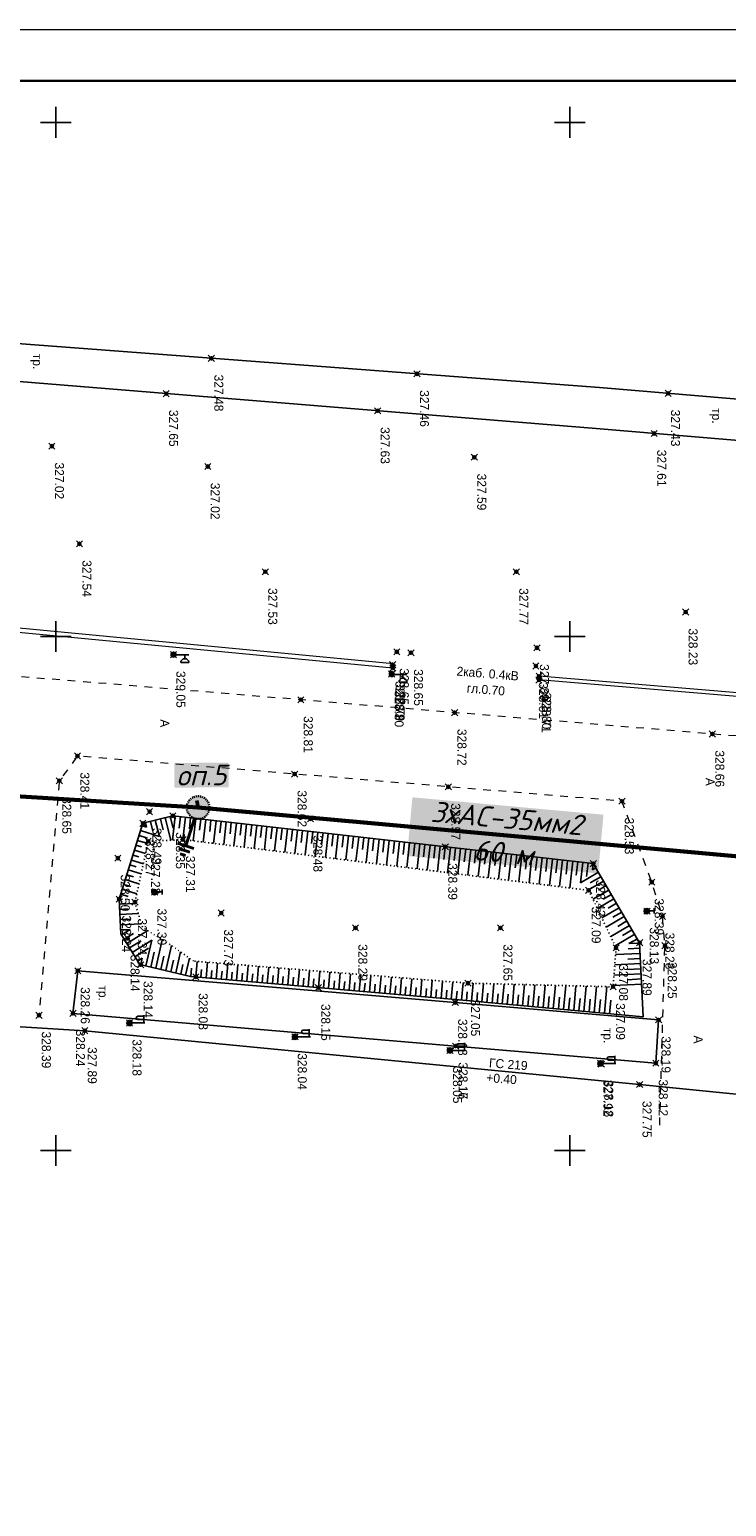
# Model space of a CAD drawing. Header units: metres. Extents: x 705573 to 711566, y 4301675 to 4311183.
# Tile 25 of 256: x 708554 to 708621, y 4301828 to 4301972. Entities that reach past the tile are written whole.
import ezdxf

# ---------------------------------------------------------------- set-up
doc = ezdxf.new("R2010")
doc.units = ezdxf.units.M
doc.header["$LTSCALE"] = 0.5
doc.header["$PDMODE"] = 35
doc.header["$PDSIZE"] = 0.3
for name, pattern in [('ACAD_ISO02W100', [15, 12, -3]), ('Auto_Street_NotBorder_Line_m1', [3, 1.5, -1.5]), ('ДОРОГИ_СТРОЯЩ', [9, 8, -1]), ('Контура низ откосов  Штриховая 0.1-0.5 - - - - - - -', [0.6, 0.1, -0.5])]:
    doc.linetypes.add(name, pattern=pattern)
for name, color, linetype in [('(001) Сетка', 92, 'Continuous'), ('(004) Точки рельефа', 7, 'Continuous'), ('(013) Газ', 30, 'ИК_Газопровод -------г--------'), ('(016) Кабель', 1, 'Continuous'), ('(019) Связь', 3, 'ИК_КАБ_СВЯЗИ'), ('(022) Возд. Линии', 7, 'Continuous'), ('(025) Дорога', 7, 'Continuous'), ('(035) Откосы', 7, 'Continuous'), ('Рамка', 7, 'Continuous')]:
    doc.layers.add(name, color=color, linetype=linetype)
doc.layers.add('AUTO#_ROADS_EXIST_L', color=7, linetype='Continuous', lineweight=15, true_color=0x000000)
doc.layers.add('STR. Format', color=7, linetype='Continuous', lineweight=40)
doc.styles.add('BM-431', font='txt')
doc.styles.add('D-431', font='txt')
doc.styles.add('S', font='txtwr', dxfattribs={"oblique": 15})
doc.styles.get("Standard").update_dxf_attribs({"font": 'times.ttf'})
doc.styles.add('X_ISO', font='isocpeui.ttf')
doc.linetypes.add('GAZ_VOZDUSH', pattern='A,1,-2,["~",Standard,S=3,R=0,X=-1.5,Y=-1.5],-1,10', length=14)
doc.linetypes.add('ИК_Газопровод -------г--------', pattern='A,9,-0.6,["Г",Standard,S=1.2,R=0,X=0,Y=-0.6],-1.2', length=10.8)
doc.linetypes.add('ИК_КАБ_СВЯЗИ', pattern='A,4,["o",Standard,S=0.5,R=0,X=0,Y=-0.125],4,-2', length=10)
doc.linetypes.add('ИК_Э_КАБ_ВН', pattern='A,8,-2,["<<",Standard,S=1,R=0,X=0,Y=-0.5],8,[">>",Standard,S=1,R=0,X=-1,Y=-0.5],-2', length=20)

# ---------------------------------------------------------------- blocks, each defined once
blk = doc.blocks.new('*X15')
at = {"color": 0}
for p, q in [((9.5, 5.08), (10.49, 5.08)), ((9.5, 5.07), (10.49, 5.07)), ((9.5, 5.06), (10.49, 5.06)), ((9.5, 5.05), (10.49, 5.05)), ((9.5, 5.04), (10.49, 5.04)), ((9.5, 5.03), (10.49, 5.03)), ((9.5, 5.02), (10.5, 5.02)), ((9.5, 5.01), (10.5, 5.01)), ((9.5, 5), (10.5, 5)), ((9.5, 4.99), (10.5, 4.99)), ((9.5, 4.98), (10.5, 4.98)), ((9.5, 4.97), (10.5, 4.97)), ((9.5, 4.96), (10.49, 4.96)), ((9.5, 4.95), (10.49, 4.95)), ((9.5, 4.94), (10.49, 4.94)), ((9.5, 4.93), (10.49, 4.93)), ((9.5, 4.92), (10.49, 4.92)), ((9.5, 4.91), (10.49, 4.91)), ((9.5, 4.9), (10.49, 4.9)), ((9.51, 5.12), (10.48, 5.12)), ((9.51, 5.11), (10.48, 5.11)), ((9.51, 5.1), (10.48, 5.1)), ((9.51, 5.09), (10.49, 5.09)), ((9.51, 4.89), (10.49, 4.89)), ((9.51, 4.88), (10.48, 4.88)), ((9.51, 4.87), (10.48, 4.87)), ((9.51, 4.86), (10.48, 4.86)), ((9.52, 5.16), (10.47, 5.16)), ((9.52, 5.15), (10.47, 5.15)), ((9.52, 5.14), (10.47, 5.14)), ((9.52, 5.13), (10.48, 5.13)), ((9.52, 4.85), (10.48, 4.85)), ((9.52, 4.84), (10.47, 4.84)), ((9.52, 4.83), (10.47, 4.83)), ((9.53, 5.18), (10.46, 5.18)), ((9.53, 5.17), (10.46, 5.17)), ((9.53, 4.82), (10.47, 4.82)), ((9.53, 4.81), (10.46, 4.81)), ((9.53, 4.8), (10.46, 4.8)), ((9.54, 5.2), (10.45, 5.2)), ((9.54, 5.19), (10.46, 5.19)), ((9.54, 4.79), (10.45, 4.79)), ((9.54, 4.78), (10.45, 4.78)), ((9.55, 5.22), (10.44, 5.22)), ((9.55, 5.21), (10.45, 5.21)), ((9.55, 4.77), (10.44, 4.77)), ((9.55, 4.76), (10.44, 4.76)), ((9.56, 5.24), (10.43, 5.24)), ((9.56, 5.23), (10.44, 5.23)), ((9.56, 4.75), (10.43, 4.75)), ((9.56, 4.74), (10.43, 4.74)), ((9.57, 5.26), (10.42, 5.26)), ((9.57, 5.25), (10.43, 5.25)), ((9.57, 4.73), (10.42, 4.73)), ((9.58, 5.27), (10.41, 5.27)), ((9.58, 4.72), (10.41, 4.72)), ((9.58, 4.71), (10.41, 4.71)), ((9.59, 5.29), (10.4, 5.29)), ((9.59, 5.28), (10.41, 5.28)), ((9.59, 4.7), (10.4, 4.7)), ((9.6, 5.3), (10.39, 5.3)), ((9.6, 4.69), (10.39, 4.69)), ((9.61, 5.31), (10.38, 5.31)), ((9.61, 4.68), (10.39, 4.68)), ((9.61, 4.67), (10.38, 4.67)), ((9.62, 5.32), (10.37, 5.32)), ((9.62, 4.66), (10.37, 4.66)), ((9.63, 5.33), (10.37, 5.33)), ((9.63, 4.65), (10.36, 4.65)), ((9.64, 5.34), (10.36, 5.34)), ((9.64, 4.64), (10.35, 4.64)), ((9.65, 5.35), (10.35, 5.35)), ((9.65, 4.63), (10.34, 4.63)), ((9.66, 5.36), (10.34, 5.36)), ((9.66, 4.62), (10.33, 4.62)), ((9.67, 5.37), (10.32, 5.37)), ((9.67, 4.61), (10.32, 4.61)), ((9.68, 5.38), (10.31, 5.38)), ((9.69, 5.39), (10.3, 5.39)), ((9.69, 4.6), (10.31, 4.6)), ((9.7, 4.59), (10.29, 4.59)), ((9.71, 5.4), (10.29, 5.4)), ((9.71, 4.58), (10.28, 4.58)), ((9.72, 5.41), (10.27, 5.41)), ((9.73, 4.57), (10.26, 4.57)), ((9.74, 5.42), (10.26, 5.42)), ((9.75, 5.43), (10.24, 5.43)), ((9.75, 4.56), (10.25, 4.56)), ((9.76, 4.55), (10.23, 4.55)), ((9.77, 5.44), (10.22, 5.44)), ((9.78, 4.54), (10.21, 4.54)), ((9.79, 5.45), (10.2, 5.45)), ((9.81, 4.53), (10.18, 4.53)), ((9.82, 5.46), (10.18, 5.46)), ((9.83, 4.52), (10.16, 4.52)), ((9.85, 5.47), (10.15, 5.47)), ((9.87, 4.51), (10.12, 4.51)), ((9.88, 5.48), (10.11, 5.48)), ((9.91, 4.5), (10.08, 4.5)), ((9.94, 5.49), (10.05, 5.49))]:
    blk.add_line(p, q, dxfattribs=at)
blk = doc.blocks.new('I01070')
at = {"color": 0}
blk.add_circle((0.05, 0.03), 0.5, dxfattribs=at)
blk.add_blockref('*X15', (-9.95, -4.96), dxfattribs=at)
blk = doc.blocks.new('I0195')
at = {"layer": '(016) Кабель', "color": 0, "linetype": 'ИК_Э_КАБ_ВН'}
for p, q in [((-0.275, 0.74), (0.225, 0.74)), ((-0.025, 0.24), (-0.025, 0.74))]:
    blk.add_line(p, q, dxfattribs=at)
at = {"layer": '(016) Кабель', "color": 0, "linetype": 'ИК_Э_КАБ_ВН', "xscale": 0.5, "yscale": 0.5, "zscale": 0.5}
blk.add_blockref('I01070', (-0.025, -0.01), dxfattribs=at)
blk = doc.blocks.new('U1111')
for p, q in [((0.1, 0.45), (0.1, 2.95)), ((1.28934, 2.95), (0.85, 2.51066)), ((1.6, 2.95), (1.28934, 2.95)), ((1.6, 2.95), (1.6, 1.45)), ((0, 0.05), (0.1, 0.05)), ((0, -0.05), (0, 0.05)), ((0.1, 2.2), (0.85, 2.2)), ((0.1, 0.05), (0.1, -0.05)), ((0.85, 2.51066), (0.85, 1.88934)), ((0.85, 1.88934), (1.28934, 1.45)), ((1.28934, 1.45), (1.6, 1.45)), ((0.1, -0.05), (0, -0.05))]:
    blk.add_line(p, q)
blk.add_lwpolyline([(0.55, 0), (0.3, 0.433013), (-0.2, 0.433013), (-0.45, 0), (-0.2, -0.433013), (0.3, -0.433013)], close=True)
at = {"color": 4, "style": 'S', "oblique": 15}
blk.add_attdef('Z', (1.142936, -1.391276), '', height=2, dxfattribs=at)
blk = doc.blocks.new('f')
at = {"layer": '(022) Возд. Линии'}
for points in [[(0, 0.25), (0, 1.5)], [(0, 1.4), (0.75, 1.4)]]:
    blk.add_lwpolyline(points, dxfattribs=at)
blk.add_lwpolyline([(0.4875, 0.65), (0.4875, 0.65, 0.41421356), (0.65, 0.8125), (0.65, 1.4), (0.325, 1.4), (0.325, 0.8125, 0.41421356)], format="xyb", close=True, dxfattribs=at)
blk.add_circle((0, 0), 0.25, dxfattribs=at)
blk = doc.blocks.new('Setka')
at = {"layer": '(001) Сетка'}
for p, q in [((0, 1.5), (0, -1.5)), ((-1.5, 0), (1.5, 0))]:
    blk.add_line(p, q, dxfattribs=at)
blk = doc.blocks.new('5547')
at = {"layer": 'Рамка', "linetype": 'Continuous', "lineweight": 30}
blk.add_hatch(color=7, dxfattribs=at).paths.add_polyline_path([(1621682, -797356, 1), (1621687, -797672, 1)])
at = {"lineweight": 40}
for p, q in [((1621684, -797672), (1621684, -798072)), ((1621804, -798072), (1621564, -798072)), ((1621763, -798137), (1621605, -798137)), ((1621723, -798202), (1621646, -798202))]:
    blk.add_line(p, q, dxfattribs=at)
at = {"layer": 'Рамка', "color": 7, "linetype": 'ACAD_ISO02W100', "lineweight": 30}
blk.add_circle((1621684, -797514), 158, dxfattribs=at)

msp = doc.modelspace()

# ---------------------------------------------------------------- linework, layer by layer
at = {"layer": '(013) Газ', "linetype": 'GAZ_VOZDUSH', "elevation": 325.11, "flags": 128}
msp.add_lwpolyline([(708263.01, 4301898.28), (708267.49, 4301898.02), (708327.41, 4301893.73), (708350.02, 4301891.78), (708379.91, 4301889.21), (708474.41, 4301881.92), (708546.89, 4301875.37), (708558.89, 4301874.63), (708612.86, 4301869.39), (708645.29, 4301866.14), (708657.26, 4301865.63), (708710.55, 4301861.09), (708744.48, 4301857.65), (708772.36, 4301854.65), (708819.32, 4301851.72), (708956.48, 4301840.09), (708968.5, 4301838.77)], dxfattribs=at)
at = {"layer": '(025) Дорога', "flags": 128}
for points, elevation in [([(708548.11, 4301938.13), (708608.63, 4301933.2), (708678.73, 4301927.32), (708732.16, 4301922.77), (708782.67, 4301918.5), (708823.48, 4301915.81), (708823.75, 4301919.8), (708782.97, 4301922.49), (708732.5, 4301926.75), (708679.07, 4301931.3), (708608.97, 4301937.18), (708547.99, 4301941.79)], 325.95), ([(708558.21, 4301880.46), (708557.74, 4301876.31), (708594.96, 4301873.13), (708614.44, 4301871.47), (708614.71, 4301875.68), (708594.93, 4301877.37), (708558.21, 4301880.46)], 328.26)]:
    msp.add_lwpolyline(points, dxfattribs=dict(at, elevation=elevation))
at = {"layer": '(035) Откосы'}
for p, q in [((708564.47, 4301894.56, 328.24), (708564.89, 4301894.43, 328.24)), ((708564.78, 4301894.86, 328.24), (708564.89, 4301894.43, 328.24)), ((708565.27, 4301894.98, 328.24), (708565.5, 4301894.03, 328.24)), ((708565.75, 4301895.1, 328.24), (708566.15, 4301893.52, 328.24)), ((708566.24, 4301895.22, 328.24), (708566.5, 4301894.18, 328.24)), ((708566.72, 4301895.34, 328.24), (708567.26, 4301893.16, 328.24)), ((708567.2, 4301895.46, 328.24), (708567.49, 4301894.33, 328.24)), ((708567.69, 4301895.5, 328.24), (708567.43, 4301893.17, 328.24)), ((708568.19, 4301895.45, 328.24), (708568.06, 4301894.32, 328.24)), ((708568.68, 4301895.39, 328.24), (708568.44, 4301893.22, 328.24)), ((708569.18, 4301895.33, 328.24), (708569.06, 4301894.25, 328.24)), ((708569.68, 4301895.28, 328.24), (708569.43, 4301893.1, 328.24)), ((708570.17, 4301895.22, 328.24), (708570.05, 4301894.13, 328.24)), ((708570.67, 4301895.16, 328.24), (708570.42, 4301892.97, 328.24)), ((708571.16, 4301895.11, 328.24), (708571.04, 4301894.01, 328.24)), ((708571.66, 4301895.05, 328.24), (708571.41, 4301892.85, 328.24)), ((708572.15, 4301894.99, 328.24), (708572.03, 4301893.89, 328.24)), ((708572.65, 4301894.94, 328.24), (708572.4, 4301892.73, 328.24)), ((708573.14, 4301894.88, 328.24), (708573.02, 4301893.77, 328.24)), ((708573.64, 4301894.83, 328.24), (708573.39, 4301892.6, 328.24)), ((708574.14, 4301894.77, 328.24), (708574.01, 4301893.66, 328.24)), ((708574.63, 4301894.71, 328.24), (708574.38, 4301892.48, 328.24)), ((708575.13, 4301894.66, 328.24), (708575, 4301893.54, 328.24)), ((708575.62, 4301894.6, 328.24), (708575.37, 4301892.36, 328.24)), ((708576.12, 4301894.54, 328.24), (708575.99, 4301893.42, 328.24)), ((708576.61, 4301894.49, 328.24), (708576.36, 4301892.23, 328.24)), ((708577.11, 4301894.43, 328.24), (708576.98, 4301893.3, 328.24)), ((708577.61, 4301894.38, 328.24), (708577.35, 4301892.11, 328.24)), ((708578.1, 4301894.32, 328.24), (708577.97, 4301893.18, 328.24)), ((708578.6, 4301894.26, 328.24), (708578.34, 4301891.98, 328.24)), ((708564.02, 4301893.14, 328.24), (708565.01, 4301892.83, 328.24)), ((708564.17, 4301893.61, 328.24), (708565, 4301893.35, 328.24)), ((708564.32, 4301894.09, 328.24), (708566.15, 4301893.52, 328.24)), ((708579.09, 4301894.21, 328.24), (708578.96, 4301893.06, 328.24)), ((708579.59, 4301894.15, 328.24), (708579.33, 4301891.86, 328.24)), ((708580.08, 4301894.09, 328.24), (708579.95, 4301892.95, 328.24)), ((708580.58, 4301894.04, 328.24), (708580.32, 4301891.74, 328.24)), ((708581.07, 4301893.98, 328.24), (708580.94, 4301892.83, 328.24)), ((708581.57, 4301893.92, 328.24), (708581.31, 4301891.61, 328.24)), ((708582.07, 4301893.87, 328.24), (708581.93, 4301892.71, 328.24)), ((708582.56, 4301893.81, 328.24), (708582.3, 4301891.49, 328.24)), ((708583.06, 4301893.76, 328.24), (708582.92, 4301892.59, 328.24)), ((708583.55, 4301893.7, 328.24), (708583.29, 4301891.36, 328.24)), ((708584.05, 4301893.64, 328.24), (708583.92, 4301892.47, 328.24)), ((708584.54, 4301893.59, 328.24), (708584.28, 4301891.24, 328.24)), ((708585.04, 4301893.53, 328.24), (708584.91, 4301892.35, 328.24)), ((708585.53, 4301893.47, 328.24), (708585.27, 4301891.12, 328.24)), ((708586.03, 4301893.42, 328.24), (708585.9, 4301892.24, 328.24)), ((708586.53, 4301893.36, 328.24), (708586.26, 4301890.99, 328.24)), ((708587.02, 4301893.31, 328.24), (708586.89, 4301892.12, 328.24)), ((708587.52, 4301893.25, 328.24), (708587.25, 4301890.87, 328.24)), ((708588.01, 4301893.19, 328.24), (708587.88, 4301892, 328.24)), ((708588.51, 4301893.14, 328.24), (708588.24, 4301890.74, 328.24)), ((708589, 4301893.08, 328.24), (708588.87, 4301891.88, 328.24)), ((708589.5, 4301893.02, 328.24), (708589.23, 4301890.62, 328.24)), ((708590, 4301892.97, 328.24), (708589.86, 4301891.76, 328.24)), ((708590.49, 4301892.91, 328.24), (708590.22, 4301890.5, 328.24)), ((708590.99, 4301892.85, 328.24), (708590.85, 4301891.64, 328.24)), ((708591.48, 4301892.8, 328.24), (708591.21, 4301890.37, 328.24)), ((708563.57, 4301891.71, 328.24), (708564.13, 4301891.53, 328.24)), ((708563.72, 4301892.18, 328.24), (708564.8, 4301891.85, 328.24)), ((708563.87, 4301892.66, 328.24), (708564.39, 4301892.5, 328.24)), ((708591.98, 4301892.74, 328.24), (708591.84, 4301891.53, 328.24)), ((708592.47, 4301892.69, 328.24), (708592.2, 4301890.25, 328.24)), ((708592.97, 4301892.63, 328.24), (708592.83, 4301891.41, 328.24)), ((708593.46, 4301892.57, 328.24), (708593.19, 4301890.12, 328.24)), ((708593.96, 4301892.52, 328.24), (708593.82, 4301891.29, 328.24)), ((708594.46, 4301892.46, 328.24), (708594.18, 4301890, 328.24)), ((708594.95, 4301892.4, 328.24), (708594.81, 4301891.17, 328.24)), ((708595.45, 4301892.35, 328.24), (708595.17, 4301889.88, 328.24)), ((708595.94, 4301892.29, 328.24), (708595.8, 4301891.05, 328.24)), ((708596.44, 4301892.23, 328.24), (708596.16, 4301889.75, 328.24)), ((708596.93, 4301892.18, 328.24), (708596.79, 4301890.93, 328.24)), ((708597.43, 4301892.12, 328.24), (708597.15, 4301889.63, 328.24)), ((708597.93, 4301892.07, 328.24), (708597.78, 4301890.82, 328.24)), ((708598.42, 4301892.01, 328.24), (708598.14, 4301889.5, 328.24)), ((708598.92, 4301891.95, 328.24), (708598.77, 4301890.7, 328.24)), ((708599.41, 4301891.9, 328.24), (708599.13, 4301889.38, 328.24)), ((708599.91, 4301891.84, 328.24), (708599.76, 4301890.58, 328.24)), ((708600.4, 4301891.78, 328.24), (708600.12, 4301889.26, 328.24)), ((708600.9, 4301891.73, 328.24), (708600.75, 4301890.46, 328.24)), ((708601.39, 4301891.67, 328.24), (708601.11, 4301889.13, 328.24)), ((708601.89, 4301891.62, 328.24), (708601.75, 4301890.34, 328.24)), ((708602.39, 4301891.56, 328.24), (708602.1, 4301889.01, 328.24)), ((708602.88, 4301891.5, 328.24), (708602.74, 4301890.22, 328.24)), ((708603.38, 4301891.45, 328.24), (708603.09, 4301888.88, 328.24)), ((708603.87, 4301891.39, 328.24), (708603.73, 4301890.11, 328.24)), ((708563.12, 4301890.28, 328.24), (708564.37, 4301889.89, 328.24)), ((708563.27, 4301890.76, 328.24), (708563.88, 4301890.57, 328.24)), ((708563.42, 4301891.23, 328.24), (708564.59, 4301890.87, 328.24)), ((708604.37, 4301891.33, 328.24), (708604.08, 4301888.76, 328.24)), ((708604.86, 4301891.28, 328.24), (708604.72, 4301889.99, 328.24)), ((708605.36, 4301891.22, 328.24), (708605.07, 4301888.64, 328.24)), ((708605.85, 4301891.16, 328.24), (708605.71, 4301889.87, 328.24)), ((708606.35, 4301891.11, 328.24), (708606.06, 4301888.51, 328.24)), ((708606.85, 4301891.05, 328.24), (708606.7, 4301889.75, 328.24)), ((708607.34, 4301891, 328.24), (708607.12, 4301889.02, 328.24)), ((708608.85, 4301890.04, 328.24), (708607.12, 4301889.02, 328.24)), ((708607.84, 4301890.94, 328.24), (708607.69, 4301889.63, 328.24)), ((708608.33, 4301890.88, 328.24), (708608.26, 4301890.27, 328.24)), ((708608.59, 4301890.47, 328.24), (708608.26, 4301890.27, 328.24)), ((708562.68, 4301888.85, 328.24), (708563.37, 4301888.64, 328.24)), ((708562.83, 4301889.33, 328.24), (708564.16, 4301888.91, 328.24)), ((708562.98, 4301889.8, 328.24), (708563.62, 4301889.6, 328.24)), ((708609.35, 4301889.17, 328.24), (708607.89, 4301888.32, 328.24)), ((708609.1, 4301889.6, 328.24), (708608.06, 4301889, 328.24)), ((708609.6, 4301888.74, 328.24), (708608.86, 4301888.31, 328.24)), ((708562.38, 4301887.9, 328.24), (708563.11, 4301887.67, 328.24)), ((708562.53, 4301888.38, 328.24), (708563.95, 4301887.93, 328.24)), ((708609.86, 4301888.31, 328.24), (708608.32, 4301887.41, 328.24)), ((708610.36, 4301887.45, 328.24), (708608.75, 4301886.51, 328.24)), ((708610.11, 4301887.88, 328.24), (708609.32, 4301887.42, 328.24)), ((708562.26, 4301886.93, 328.24), (708563.81, 4301887, 328.24)), ((708562.28, 4301886.43, 328.24), (708563.12, 4301886.47, 328.24)), ((708562.31, 4301885.93, 328.24), (708564.1, 4301886.02, 328.24)), ((708610.87, 4301886.59, 328.24), (708609.19, 4301885.61, 328.24)), ((708611.37, 4301885.73, 328.24), (708609.62, 4301884.7, 328.24)), ((708610.61, 4301887.02, 328.24), (708609.79, 4301886.54, 328.24)), ((708611.12, 4301886.16, 328.24), (708610.26, 4301885.66, 328.24)), ((708562.33, 4301885.43, 328.24), (708563.29, 4301885.48, 328.24)), ((708562.36, 4301884.93, 328.24), (708564.38, 4301885.03, 328.24)), ((708562.38, 4301884.43, 328.24), (708563.31, 4301884.48, 328.24)), ((708562.45, 4301883.95, 328.24), (708563.31, 4301884.48, 328.24)), ((708562.98, 4301883.1, 328.24), (708565.01, 4301884.36, 328.24)), ((708611.88, 4301884.87, 328.24), (708610.05, 4301883.8, 328.24)), ((708611.62, 4301885.3, 328.24), (708610.73, 4301884.78, 328.24)), ((708612.13, 4301884.44, 328.24), (708611.2, 4301883.89, 328.24)), ((708562.72, 4301883.53, 328.24), (708563.63, 4301884.09, 328.24)), ((708563.24, 4301882.68, 328.24), (708564.36, 4301883.37, 328.24)), ((708563.5, 4301882.25, 328.24), (708565.4, 4301883.42, 328.24)), ((708564.82, 4301880.93, 328.24), (708565.4, 4301883.42, 328.24)), ((708565.79, 4301880.7, 328.24), (708566.43, 4301883.47, 328.24)), ((708566.76, 4301880.47, 328.24), (708567.33, 4301882.91, 328.24)), ((708612.38, 4301884.01, 328.24), (708610.48, 4301882.89, 328.24)), ((708612.64, 4301883.58, 328.24), (708611.81, 4301883.1, 328.24)), ((708612.87, 4301883.15, 328.24), (708611.81, 4301883.1, 328.24)), ((708563.76, 4301881.83, 328.24), (708565.1, 4301882.65, 328.24)), ((708564.02, 4301881.4, 328.24), (708564.48, 4301881.69, 328.24)), ((708564.33, 4301881.04, 328.24), (708564.48, 4301881.69, 328.24)), ((708565.3, 4301880.81, 328.24), (708565.64, 4301882.28, 328.24)), ((708566.27, 4301880.59, 328.24), (708566.58, 4301881.89, 328.24)), ((708567.25, 4301880.36, 328.24), (708567.51, 4301881.48, 328.24)), ((708567.73, 4301880.25, 328.24), (708568.21, 4301882.29, 328.24)), ((708568.7, 4301880.02, 328.24), (708569.09, 4301881.67, 328.24)), ((708569.69, 4301879.87, 328.24), (708569.82, 4301881.37, 328.24)), ((708612.91, 4301882.15, 328.24), (708610.52, 4301882.04, 328.24)), ((708612.94, 4301881.65, 328.24), (708611.71, 4301881.59, 328.24)), ((708612.89, 4301882.65, 328.24), (708611.73, 4301882.59, 328.24)), ((708568.22, 4301880.13, 328.24), (708568.43, 4301881.06, 328.24)), ((708569.19, 4301879.91, 328.24), (708569.26, 4301880.7, 328.24)), ((708570.18, 4301879.82, 328.24), (708570.25, 4301880.57, 328.24)), ((708570.68, 4301879.78, 328.24), (708570.81, 4301881.29, 328.24)), ((708571.18, 4301879.73, 328.24), (708571.24, 4301880.49, 328.24)), ((708571.67, 4301879.69, 328.24), (708571.81, 4301881.21, 328.24)), ((708572.17, 4301879.65, 328.24), (708572.24, 4301880.41, 328.24)), ((708572.67, 4301879.6, 328.24), (708572.8, 4301881.13, 328.24)), ((708573.16, 4301879.56, 328.24), (708573.23, 4301880.32, 328.24)), ((708573.66, 4301879.52, 328.24), (708573.79, 4301881.05, 328.24)), ((708574.16, 4301879.47, 328.24), (708574.22, 4301880.24, 328.24)), ((708574.65, 4301879.43, 328.24), (708574.79, 4301880.97, 328.24)), ((708575.15, 4301879.39, 328.24), (708575.22, 4301880.16, 328.24)), ((708575.65, 4301879.34, 328.24), (708575.78, 4301880.89, 328.24)), ((708576.14, 4301879.3, 328.24), (708576.21, 4301880.07, 328.24)), ((708576.64, 4301879.26, 328.24), (708576.78, 4301880.81, 328.24)), ((708577.14, 4301879.21, 328.24), (708577.21, 4301879.99, 328.24)), ((708577.64, 4301879.17, 328.24), (708577.77, 4301880.73, 328.24)), ((708578.13, 4301879.12, 328.24), (708578.2, 4301879.91, 328.24)), ((708578.63, 4301879.08, 328.24), (708578.77, 4301880.65, 328.24)), ((708579.62, 4301878.99, 328.24), (708579.76, 4301880.57, 328.24)), ((708580.62, 4301878.91, 328.24), (708580.76, 4301880.49, 328.24)), ((708581.61, 4301878.82, 328.24), (708581.75, 4301880.41, 328.24)), ((708582.6, 4301878.73, 328.24), (708582.74, 4301880.33, 328.24)), ((708583.6, 4301878.64, 328.24), (708583.74, 4301880.25, 328.24)), ((708584.59, 4301878.56, 328.24), (708584.73, 4301880.17, 328.24)), ((708585.59, 4301878.47, 328.24), (708585.73, 4301880.09, 328.24)), ((708586.58, 4301878.38, 328.24), (708586.72, 4301880.01, 328.24)), ((708587.57, 4301878.3, 328.24), (708587.72, 4301879.93, 328.24)), ((708613.01, 4301880.16, 328.24), (708610.36, 4301880.03, 328.24)), ((708612.96, 4301881.15, 328.24), (708610.44, 4301881.03, 328.24)), ((708612.99, 4301880.66, 328.24), (708611.69, 4301880.59, 328.24)), ((708579.13, 4301879.04, 328.24), (708579.19, 4301879.82, 328.24)), ((708580.12, 4301878.95, 328.24), (708580.19, 4301879.74, 328.24)), ((708581.11, 4301878.86, 328.24), (708581.18, 4301879.66, 328.24)), ((708582.11, 4301878.78, 328.24), (708582.18, 4301879.57, 328.24)), ((708583.1, 4301878.69, 328.24), (708583.17, 4301879.49, 328.24)), ((708584.09, 4301878.6, 328.24), (708584.17, 4301879.4, 328.24)), ((708585.09, 4301878.51, 328.24), (708585.16, 4301879.32, 328.24)), ((708586.08, 4301878.43, 328.24), (708586.15, 4301879.24, 328.24)), ((708587.08, 4301878.34, 328.24), (708587.15, 4301879.15, 328.24)), ((708588.07, 4301878.25, 328.24), (708588.14, 4301879.07, 328.24)), ((708588.57, 4301878.21, 328.24), (708588.71, 4301879.85, 328.24)), ((708589.06, 4301878.16, 328.24), (708589.14, 4301878.99, 328.24)), ((708589.56, 4301878.12, 328.24), (708589.71, 4301879.77, 328.24)), ((708590.06, 4301878.08, 328.24), (708590.13, 4301878.9, 328.24)), ((708590.55, 4301878.03, 328.24), (708590.7, 4301879.69, 328.24)), ((708591.05, 4301877.99, 328.24), (708591.12, 4301878.82, 328.24)), ((708591.55, 4301877.95, 328.24), (708591.69, 4301879.61, 328.24)), ((708592.05, 4301877.9, 328.24), (708592.12, 4301878.74, 328.24)), ((708592.54, 4301877.86, 328.24), (708592.69, 4301879.53, 328.24)), ((708593.04, 4301877.82, 328.24), (708593.11, 4301878.65, 328.24)), ((708593.54, 4301877.77, 328.24), (708593.68, 4301879.45, 328.24)), ((708594.03, 4301877.73, 328.24), (708594.11, 4301878.57, 328.24)), ((708594.53, 4301877.69, 328.24), (708594.68, 4301879.37, 328.24)), ((708595.03, 4301877.64, 328.24), (708595.1, 4301878.49, 328.24)), ((708595.52, 4301877.6, 328.24), (708595.68, 4301879.29, 328.24)), ((708596.52, 4301877.5, 328.24), (708596.68, 4301879.24, 328.24)), ((708597.51, 4301877.41, 328.24), (708597.67, 4301879.21, 328.24)), ((708598.5, 4301877.32, 328.24), (708598.67, 4301879.19, 328.24)), ((708599.5, 4301877.23, 328.24), (708599.67, 4301879.16, 328.24)), ((708600.49, 4301877.14, 328.24), (708600.67, 4301879.14, 328.24)), ((708601.48, 4301877.05, 328.24), (708601.67, 4301879.11, 328.24)), ((708602.48, 4301876.96, 328.24), (708602.67, 4301879.09, 328.24)), ((708603.47, 4301876.87, 328.24), (708603.67, 4301879.06, 328.24)), ((708604.46, 4301876.78, 328.24), (708604.67, 4301879.04, 328.24)), ((708605.46, 4301876.69, 328.24), (708605.67, 4301879.01, 328.24)), ((708606.45, 4301876.59, 328.24), (708606.67, 4301878.99, 328.24)), ((708607.44, 4301876.5, 328.24), (708607.67, 4301878.97, 328.24)), ((708608.44, 4301876.41, 328.24), (708608.67, 4301878.94, 328.24)), ((708609.43, 4301876.32, 328.24), (708609.67, 4301878.92, 328.24)), ((708613.06, 4301879.16, 328.24), (708610.29, 4301879.03, 328.24)), ((708613.03, 4301879.66, 328.24), (708611.68, 4301879.59, 328.24)), ((708596.02, 4301877.55, 328.24), (708596.1, 4301878.4, 328.24)), ((708597.01, 4301877.46, 328.24), (708597.09, 4301878.34, 328.24)), ((708598.01, 4301877.37, 328.24), (708598.09, 4301878.28, 328.24)), ((708599, 4301877.28, 328.24), (708599.09, 4301878.23, 328.24)), ((708599.99, 4301877.19, 328.24), (708600.08, 4301878.17, 328.24)), ((708600.99, 4301877.1, 328.24), (708601.08, 4301878.11, 328.24)), ((708601.98, 4301877, 328.24), (708602.08, 4301878.05, 328.24)), ((708602.97, 4301876.91, 328.24), (708603.07, 4301877.99, 328.24)), ((708603.97, 4301876.82, 328.24), (708604.07, 4301877.94, 328.24)), ((708604.96, 4301876.73, 328.24), (708605.07, 4301877.88, 328.24)), ((708605.95, 4301876.64, 328.24), (708606.06, 4301877.82, 328.24)), ((708606.95, 4301876.55, 328.24), (708607.06, 4301877.76, 328.24)), ((708607.94, 4301876.46, 328.24), (708608.06, 4301877.71, 328.24)), ((708608.93, 4301876.37, 328.24), (708609.05, 4301877.65, 328.24)), ((708609.93, 4301876.28, 328.24), (708610.05, 4301877.59, 328.24))]:
    msp.add_line(p, q, dxfattribs=at)
at = {"layer": '(035) Откосы', "elevation": 328.24, "flags": 128}
msp.add_lwpolyline([(708562.23, 4301887.42), (708564.54, 4301894.8), (708567.46, 4301895.53), (708608.35, 4301890.88), (708612.86, 4301883.19), (708613.21, 4301875.98), (708594.94, 4301877.65), (708569.18, 4301879.91), (708564.23, 4301881.06), (708562.4, 4301884.04), (708562.23, 4301887.42)], dxfattribs=at)
at = {"layer": '(035) Откосы', "linetype": 'Контура низ откосов  Штриховая 0.1-0.5 - - - - - - -', "elevation": 327.33}
msp.add_lwpolyline([(708563.77, 4301887.13), (708565.06, 4301893.05), (708568.45, 4301893.22), (708607.91, 4301888.28), (708610.57, 4301882.69), (708610.28, 4301878.9), (708596.17, 4301879.25), (708569.47, 4301881.4), (708567.17, 4301883.02), (708564.49, 4301884.69), (708563.77, 4301887.13)], dxfattribs=at)
at = {"color": 7, "linetype": 'ByBlock', "lineweight": 30, "ltscale": 5}
msp.add_line((708294.98, 4301967.01), (709251.85, 4301967.01), dxfattribs=at)
at = {"color": 0, "linetype": 'ByBlock', "lineweight": 50}
msp.add_line((708569.91, 4301896.33), (708569.8, 4301897.03), dxfattribs=at)
at = {"color": 1, "linetype": 'ByBlock', "lineweight": 60, "flags": 128}
msp.add_lwpolyline([(708306.94, 4301907.69), (708350.94, 4301917.13), (708405.66, 4301911.63), (708460.36, 4301905.93), (708515.01, 4301899.74), (708569.91, 4301896.33), (708629.67, 4301890.93), (708684.48, 4301886.39), (708739.27, 4301881.63), (708793.87, 4301875.03), (708848.72, 4301870.91), (708903.57, 4301866.8), (708958.41, 4301862.68), (709008.24, 4301858.6), (709058.08, 4301854.53), (709107.91, 4301850.47), (709162.68, 4301845.45), (709207.44, 4301840.81), (709212.78, 4301813.29)], dxfattribs=at)
at = {"color": 0, "linetype": 'ByBlock', "lineweight": -2, "transparency": 16777216}
for p in [(708571.2, 4301940.03, 327.48), (708591.2, 4301938.52, 327.46), (708566.81, 4301936.6, 327.65), (708615.63, 4301936.62, 327.43), (708587.38, 4301934.93, 327.63), (708614.28, 4301932.72, 327.61), (708555.69, 4301931.49, 327.02), (708596.78, 4301930.41, 327.59), (708570.86, 4301929.51, 327.02), (708558.37, 4301921.99, 327.54), (708576.45, 4301919.27, 327.53), (708600.87, 4301919.27, 327.77), (708617.34, 4301915.35, 328.23), (708567.52, 4301911.2, 329.05), (708589.24, 4301911.48, 328.65), (708590.62, 4301911.39, 328.65), (708602.88, 4301911.87, 327.89), (708588.83, 4301910.23, 328.8), (708588.85, 4301909.91, 328.79), (708602.77, 4301910.11, 328.61), (708588.74, 4301909.32, 328.81), (708603.06, 4301908.75, 328.71), (708603.09, 4301909.11, 328.8), (708579.91, 4301906.82, 328.81), (708594.86, 4301905.57, 328.72), (708619.94, 4301903.49, 328.66), (708558.18, 4301901.35, 328.41), (708556.41, 4301898.94, 328.65), (708579.3, 4301899.59, 328.62), (708594.25, 4301898.35, 328.57), (708611.14, 4301896.95, 328.53), (708565.19, 4301895.94, 328.49), (708567.46, 4301895.53, 328.35), (708564.54, 4301894.8, 328.27), (708580.85, 4301895.23, 328.48), (708565.06, 4301893.05, 327.23), (708568.45, 4301893.22, 327.31), (708593.96, 4301892.52, 328.39), (708562.11, 4301891.41, 328.5), (708608.35, 4301890.88, 328.43), (708607.91, 4301888.28, 327.09), (708614.05, 4301889.08, 328.39), (708562.23, 4301887.42, 328.24), (708563.77, 4301887.13, 327.33), (708565.68, 4301888.1, 327.3), (708572.16, 4301886.07, 327.73), (708613.57, 4301886.26, 328.13), (708615.09, 4301885.75, 328.28), (708585.22, 4301884.63, 328.29), (708599.32, 4301884.63, 327.65), (708563.06, 4301883.61, 328.14), (708610.57, 4301882.69, 327.08), (708612.86, 4301883.19, 327.89), (708615.32, 4301882.9, 328.25), (708564.33, 4301881.04, 328.14), (708558.21, 4301880.46, 328.26), (708569.69, 4301879.87, 328.08), (708581.61, 4301878.82, 328.15), (708596.17, 4301879.25, 327.05), (708610.28, 4301878.9, 327.09), (708594.93, 4301877.37, 328.18), (708554.43, 4301876.13, 328.39), (708557.74, 4301876.31, 328.24), (708563.24, 4301875.38, 328.18), (708614.71, 4301875.68, 328.19), (708558.89, 4301874.63, 327.89), (708579.33, 4301874.03, 328.04), (708594.41, 4301872.71, 328.05), (708594.96, 4301873.13, 328.17), (708594.96, 4301873.13, 328.16), (708609.05, 4301871.45, 327.92), (708609.14, 4301871.37, 328.18), (708614.44, 4301871.47, 328.12), (708612.86, 4301869.39, 327.75)]:
    msp.add_point(p, dxfattribs=at)
at = {"layer": 'AUTO#_ROADS_EXIST_L', "linetype": 'Auto_Street_NotBorder_Line_m1', "lineweight": 15, "flags": 128}
for points in [[(708827.1, 4301919.07), (708827.1, 4301904.18), (708825.99, 4301896.28), (708822.78, 4301890.37), (708819.2, 4301886.54), (708678.41, 4301898.66), (708678.41, 4301898.66), (708658.18, 4301900.31), (708558.76, 4301908.57), (708497.81, 4301913.4), (708494.3, 4301920.64), (708492.52, 4301929.56), (708493.41, 4301942.82)], [(708614.82, 4301865.44), (708615.32, 4301882.9), (708615.09, 4301885.75), (708614.05, 4301889.08), (708611.14, 4301896.95), (708558.18, 4301901.35), (708556.41, 4301898.94), (708554.43, 4301876.13)]]:
    msp.add_lwpolyline(points, dxfattribs=at)
at = {"layer": 'AUTO#_ROADS_EXIST_L', "lineweight": 15, "flags": 128}
for points, elevation in [([(708588.88, 4301910.31), (708547.01, 4301914.3), (708546.97, 4301913.9), (708588.85, 4301909.91)], 328.79), ([(708603.09, 4301909.15), (708654.03, 4301904.87), (708654, 4301904.47), (708603.06, 4301908.75)], 328.71)]:
    msp.add_lwpolyline(points, dxfattribs=dict(at, elevation=elevation))
at = {"layer": 'STR. Format', "lineweight": 13, "ltscale": 30}
msp.add_line((708274.98, 4301972.01), (709256.85, 4301972.01), dxfattribs=at)

# ---------------------------------------------------------------- block references
at = {"layer": '(001) Сетка', "rotation": 270}
for p in [(708556.07, 4301962.98), (708606.07, 4301962.98), (708556.07, 4301912.98), (708606.07, 4301912.98), (708556.07, 4301862.98), (708606.07, 4301862.98)]:
    msp.add_blockref('Setka', p, dxfattribs=at)
at = {"layer": '(019) Связь', "color": 0, "rotation": 270}
for p in [(708565.67, 4301888.1, 327.54), (708613.55, 4301886.26, 327.54)]:
    msp.add_blockref('I0195', p, dxfattribs=at)
at = {"layer": '(022) Возд. Линии', "xscale": 0.5, "yscale": 0.5, "zscale": 0.5, "rotation": 270}
for p in [(708567.52, 4301911.23, 325.95), (708588.74, 4301909.34, 325.95)]:
    msp.add_blockref('U1111', p, dxfattribs=at)
at = {"layer": '(022) Возд. Линии', "xscale": -1, "rotation": 270}
for p in [(708563.24, 4301875.38, 326.89), (708579.33, 4301874.03, 326.89), (708594.41, 4301872.71, 326.89), (708609.05, 4301871.45, 326.89)]:
    msp.add_blockref('f', p, dxfattribs=at)
at = {"lineweight": 40, "xscale": 0.007000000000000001, "yscale": 0.007000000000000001, "zscale": 0.007000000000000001, "rotation": 342.0527022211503}
msp.add_blockref('5547', (699490.73, 4310705.24, -1.58), dxfattribs=at)

# ---------------------------------------------------------------- texts
at = {"layer": '(004) Точки рельефа', "style": 'D-431'}
for s, p in [('327.48', (708571.49, 4301938.45, 327.48)), ('327.46', (708591.49, 4301936.94, 327.46)), ('327.65', (708567.09, 4301935.02, 327.65)), ('327.43', (708615.91, 4301935.04, 327.43)), ('327.63', (708587.67, 4301933.34, 327.63)), ('327.61', (708614.57, 4301931.14, 327.61)), ('327.02', (708555.98, 4301929.9, 327.02)), ('327.59', (708597.06, 4301928.82, 327.59)), ('327.02', (708571.14, 4301927.93, 327.02)), ('327.54', (708558.66, 4301920.4, 327.54)), ('327.53', (708576.73, 4301917.69, 327.53)), ('327.77', (708601.15, 4301917.68, 327.77)), ('328.23', (708617.62, 4301913.76, 328.23)), ('327.89', (708603.16, 4301910.29, 327.89)), ('329.05', (708567.8, 4301909.62, 329.05)), ('328.80', (708589.11, 4301908.64, 328.8)), ('328.65', (708589.53, 4301909.89, 328.65)), ('328.65', (708590.91, 4301909.8, 328.65)), ('328.80', (708589.03, 4301907.73, 328.81)), ('328.79', (708589.13, 4301908.32, 328.79)), ('328.61', (708603.06, 4301908.53, 328.61)), ('328.80', (708603.38, 4301907.52, 328.8)), ('328.71', (708603.34, 4301907.17, 328.71)), ('328.81', (708580.19, 4301905.23, 328.81)), ('328.72', (708595.14, 4301903.99, 328.72)), ('328.66', (708620.22, 4301901.9, 328.66)), ('328.41', (708558.46, 4301899.76, 328.41)), ('328.65', (708556.7, 4301897.35, 328.65)), ('328.62', (708579.59, 4301898.01, 328.62)), ('328.57', (708594.53, 4301896.76, 328.57)), ('328.49', (708565.47, 4301894.35, 328.49)), ('328.53', (708611.42, 4301895.36, 328.53)), ('328.27', (708564.82, 4301893.21, 328.27)), ('328.35', (708567.75, 4301893.94, 328.35)), ('328.48', (708581.13, 4301893.64, 328.48)), ('327.23', (708565.34, 4301891.47, 327.23)), ('327.31', (708568.73, 4301891.64, 327.31)), ('328.39', (708594.24, 4301890.93, 328.39)), ('328.50', (708562.39, 4301889.82, 328.5)), ('328.42', (708608.63, 4301889.3, 328.43)), ('328.39', (708614.33, 4301887.5, 328.39)), ('328.24', (708562.52, 4301885.84, 328.24)), ('327.30', (708565.96, 4301886.52, 327.3)), ('327.09', (708608.2, 4301886.69, 327.09)), ('327.34', (708564.05, 4301885.55, 327.33)), ('327.73', (708572.44, 4301884.49, 327.73)), ('328.13', (708613.85, 4301884.68, 328.13)), ('328.29', (708585.5, 4301883.04, 328.29)), ('327.65', (708599.61, 4301883.04, 327.65)), ('328.28', (708615.37, 4301884.17, 328.28)), ('328.14', (708563.34, 4301882.02, 328.14)), ('327.89', (708613.15, 4301881.61, 327.89)), ('327.08', (708610.86, 4301881.1, 327.08)), ('328.25', (708615.6, 4301881.32, 328.25)), ('328.26', (708558.5, 4301878.87, 328.26)), ('328.14', (708564.61, 4301879.46, 328.14)), ('328.08', (708569.97, 4301878.28, 328.08)), ('328.15', (708581.89, 4301877.23, 328.15)), ('327.05', (708596.45, 4301877.66, 327.05)), ('327.09', (708610.56, 4301877.31, 327.09)), ('328.18', (708595.21, 4301875.78, 328.18)), ('328.39', (708554.71, 4301874.55, 328.39)), ('328.24', (708558.03, 4301874.73, 328.24)), ('327.89', (708559.18, 4301873.04, 327.89)), ('328.18', (708563.53, 4301873.8, 328.18)), ('328.19', (708614.99, 4301874.09, 328.19)), ('328.04', (708579.61, 4301872.44, 328.04)), ('328.17', (708595.25, 4301871.55, 328.17)), ('328.16', (708595.25, 4301871.55, 328.16)), ('328.05', (708594.7, 4301871.13, 328.05)), ('327.92', (708609.34, 4301869.86, 327.92)), ('328.12', (708614.72, 4301869.89, 328.12)), ('328.18', (708609.42, 4301869.79, 328.18)), ('327.75', (708613.14, 4301867.8, 327.75))]:
    msp.add_text(s, height=0.875, rotation=270, dxfattribs=at).set_placement(p)
at = {"layer": '(013) Газ', "color": 0, "linetype": 'Continuous', "style": 'D-431'}
for s, p in [('ГС 219', (708598.18, 4301871.07)), ('+0.40', (708597.92, 4301869.64))]:
    msp.add_text(s, height=0.875, rotation=355.6526, dxfattribs=at).set_placement(p)
at = {"layer": '(016) Кабель', "color": 0, "linetype": 'Continuous', "style": 'D-431'}
for s, p in [('2каб. 0.4кВ', (708595.03, 4301909.18)), ('гл.0.70', (708596.02, 4301907.53))]:
    msp.add_text(s, height=0.875, rotation=355.3167, dxfattribs=at).set_placement(p)
at = {"layer": '(025) Дорога', "linetype": 'ДОРОГИ_СТРОЯЩ', "style": 'BM-431'}
for s, p in [('тр.', (708553.84, 4301940.47)), ('тр.', (708619.91, 4301935.19)), ('A', (708566.23, 4301904.92)), ('A', (708619.28, 4301899.23)), ('тр.', (708560.23, 4301879.04)), ('тр.', (708609.35, 4301874.91)), ('A', (708618.13, 4301874.16))]:
    msp.add_text(s, height=0.875, rotation=270, dxfattribs=at).set_placement(p)
at = {"color": 5, "linetype": 'ByBlock', "ltscale": 0.5, "insert": (708570.24, 4301899.49, -648.93), "char_height": 2, "attachment_point": 5, "rotation": 0.542, "style": 'X_ISO', "bg_fill": 1, "box_fill_scale": 1.1, "bg_fill_color": 255, "bg_fill_transparency": 0}
msp.add_mtext('{\\fISOCPEUR|b1|i1|c204|p34;оп.5}', dxfattribs=at)
at = {"color": 5, "linetype": 'ByBlock', "ltscale": 0.5, "insert": (708599.79, 4301893.63), "char_height": 2, "width": 18.2646, "attachment_point": 5, "rotation": 354.7988, "style": 'X_ISO', "bg_fill": 1, "box_fill_scale": 1.1, "bg_fill_color": 255, "bg_fill_transparency": 0}
msp.add_mtext('{\\fISOCPEUR|b1|i1|c204|p34;3хАС-35мм2\\P60 м}', dxfattribs=at)

doc.saveas('drawing.dxf')
